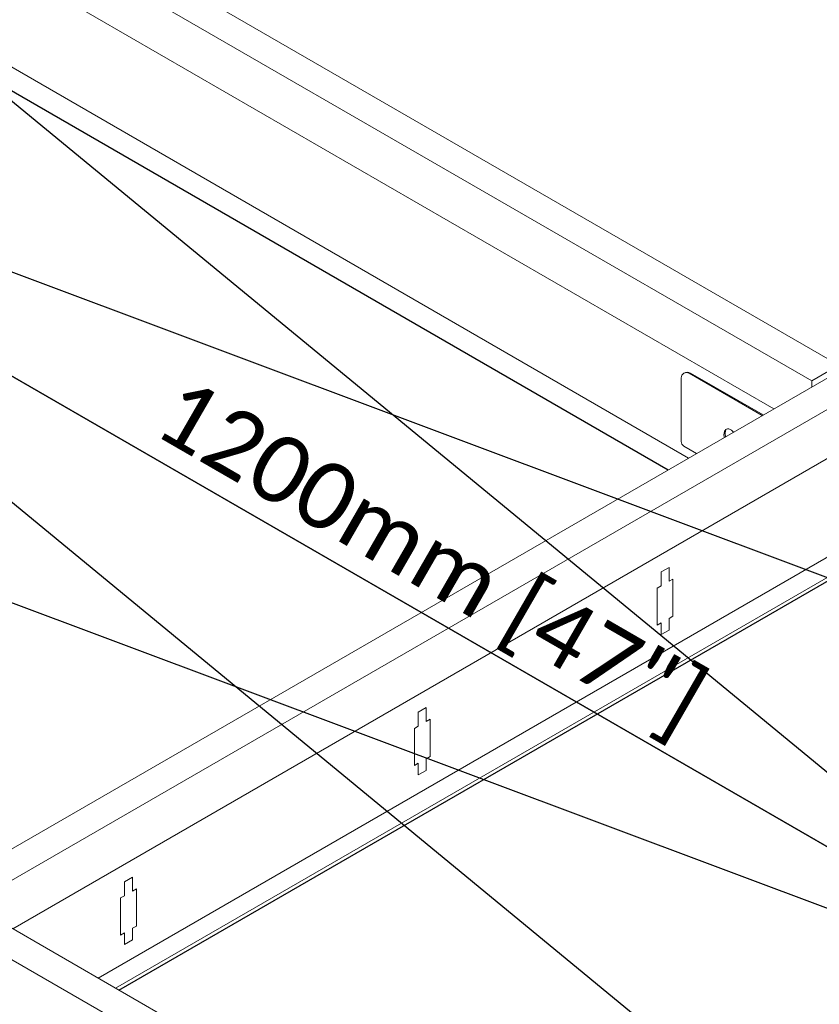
# Model space of a CAD drawing. Header units: millimetres. Extents: x 10176.9 to 10220.1, y 6804.8 to 6818.
# Tile 16 of 26: x 10198.42 to 10198.671, y 6805.58 to 6805.888. Entities that reach past the tile are written whole.
import ezdxf

# ---------------------------------------------------------------- set-up
doc = ezdxf.new("R2010")
doc.units = ezdxf.units.MM
doc.layers.get('DEFPOINTS').update_dxf_attribs({"true_color": 0x1a1a1a})
doc.layers.add('_HD_AUXILIAR', color=30, linetype='Continuous', lineweight=5)
doc.layers.add('_HD_perfil', color=3, linetype='Continuous', lineweight=0)
doc.layers.add('_HD_cotas', color=1, linetype='Continuous')
doc.layers.add('_HD_panel .1', color=2, linetype='Continuous')
doc.styles.add('3.5 texto', font='calibri.ttf', dxfattribs={"height": 3.5})
doc.styles.add('ROMANS', font='arial.ttf', dxfattribs={"height": 3.5})
doc.styles.get("Standard").update_dxf_attribs({"font": 'arial.ttf'})
doc.dimstyles.new('MECANICA', dxfattribs={"dimtxt": 3.5, "dimasz": 2.5, "dimexe": 1, "dimexo": 0, "dimgap": 1, "dimtad": 0, "dimtih": 1, "dimtoh": 1, "dimdec": 1, "dimdsep": 46, "dimtxsty": 'ROMANS', "dimblk1": 'OPEN', "dimblk2": 'OPEN', "dimsah": 1, "dimcen": 0.9, "dimclrt": 2, "dimadec": 0, "dimazin": 0, "dimtfac": 1, "dimtdec": 1, "dimtmove": 0, "dimatfit": 3, "dimldrblk": 'OPEN', "dimfxl": 1, "dimtolj": 1, "dimtzin": 0, "dimarcsym": 0})
doc.dimstyles.get("Standard").update_dxf_attribs({"dimtxt": 0.18, "dimasz": 0.18, "dimexe": 0.18, "dimexo": 0.0625, "dimgap": 0.09, "dimtad": 0, "dimtih": 1, "dimtoh": 1, "dimdec": 4, "dimzin": 0, "dimdsep": 46, "dimtxsty": 'Standard', "dimcen": 0.09, "dimadec": 0, "dimazin": 0, "dimtfac": 1, "dimtdec": 4, "dimtofl": 0, "dimtmove": 0, "dimatfit": 3, "dimfxl": 1, "dimtolj": 1, "dimtzin": 0, "dimarcsym": 0})

# ---------------------------------------------------------------- blocks, each defined once
blk = doc.blocks.new('_OPEN')
at = {"color": 0, "linetype": 'ByBlock'}
for p, q in [((-1, 0.1666666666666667), (0, 0)), ((0, 0), (-1, -0.1666666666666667)), ((0, 0), (-1, 0))]:
    blk.add_line(p, q, dxfattribs=at)
blk = doc.blocks.new('*D8')
at = {"layer": '_HD_AUXILIAR', "color": 0, "lineweight": -2, "transparency": 16777216}
for p, q in [((10196.47598209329, 6805.752193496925), (10196.47598209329, 6805.850568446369)), ((10197.07598043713, 6805.752193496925), (10197.07598043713, 6805.850568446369)), ((10196.49598209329, 6805.830568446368), (10196.66703856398, 6805.830568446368)), ((10197.05598043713, 6805.830568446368), (10196.88492396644, 6805.830568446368))]:
    blk.add_line(p, q, dxfattribs=at)
at = {"layer": '_HD_AUXILIAR', "color": 0, "transparency": 16777216}
for points in [[(10196.49598209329, 6805.833901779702), (10196.49598209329, 6805.827235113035), (10196.47598209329, 6805.830568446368)], [(10197.05598043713, 6805.833901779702), (10197.05598043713, 6805.827235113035), (10197.07598043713, 6805.830568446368)]]:
    blk.add_solid(points, dxfattribs=at)
at = {"layer": 'DEFPOINTS', "color": 0, "transparency": 16777216}
for p in [(10197.07598043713, 6805.830568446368), (10196.47598209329, 6805.732193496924), (10197.07598043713, 6805.732193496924)]:
    blk.add_point(p, dxfattribs=at)
at = {"layer": '_HD_AUXILIAR', "color": 0, "transparency": 16777216, "insert": (10196.77598126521, 6805.830568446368), "char_height": 0.02, "width": 39.82112284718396, "attachment_point": 5}
blk.add_mtext('\\A1;600mm [23.6"]', dxfattribs=at)
blk = doc.blocks.new('*D15')
at = {"color": 0, "lineweight": -2, "transparency": 16777216}
for p, q in [((10201.14578017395, 6805.811478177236), (10201.19568231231, 6805.788208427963)), ((10200.96382301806, 6805.67743841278), (10201.1302530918, 6805.773526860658)), ((10200.89274755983, 6805.66538972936), (10200.94264969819, 6805.642119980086))]:
    blk.add_line(p, q, dxfattribs=at)
at = {"color": 0, "transparency": 16777216}
for points in [[(10201.12608642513, 6805.780743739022), (10201.13441975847, 6805.766309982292), (10201.17355436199, 6805.798526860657)], [(10200.95965635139, 6805.684655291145), (10200.96798968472, 6805.670221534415), (10200.92052174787, 6805.652438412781)]]:
    blk.add_solid(points, dxfattribs=at)
at = {"layer": 'DEFPOINTS', "color": 0, "transparency": 16777216}
for p in [(10201.12365222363, 6805.82179660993), (10201.17355436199, 6805.798526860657), (10200.87061960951, 6805.675708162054)]:
    blk.add_point(p, dxfattribs=at)
at = {"color": 0, "transparency": 16777216, "insert": (10201.14362400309, 6805.558190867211), "char_height": 0.05, "width": 37.54253807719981, "attachment_point": 5}
blk.add_mtext('\\A1;600 mm [23.6"]', dxfattribs=at)
blk = doc.blocks.new('*D18')
at = {"color": 0, "lineweight": -2, "transparency": 16777216}
for p, q in [((10201.82416160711, 6805.627489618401), (10201.87406374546, 6805.604219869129)), ((10201.38917183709, 6805.347361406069), (10201.80863452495, 6805.589538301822)), ((10201.31809637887, 6805.335312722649), (10201.36799851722, 6805.312042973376))]:
    blk.add_line(p, q, dxfattribs=at)
at = {"color": 0, "transparency": 16777216}
for points in [[(10201.80446785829, 6805.596755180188), (10201.81280119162, 6805.582321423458), (10201.85193579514, 6805.614538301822)], [(10201.38500517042, 6805.354578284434), (10201.39333850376, 6805.340144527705), (10201.3458705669, 6805.32236140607)]]:
    blk.add_solid(points, dxfattribs=at)
at = {"layer": 'DEFPOINTS', "color": 0, "transparency": 16777216}
for p in [(10201.80203365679, 6805.637808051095), (10201.85193579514, 6805.614538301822), (10201.29596842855, 6805.345631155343)]:
    blk.add_point(p, dxfattribs=at)
at = {"color": 0, "transparency": 16777216, "insert": (10201.69548912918, 6805.30115808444), "char_height": 0.05, "width": 30.77897222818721, "attachment_point": 5}
blk.add_mtext('\\A1;1200mm [47"]', dxfattribs=at)

msp = doc.modelspace()

# ---------------------------------------------------------------- linework, layer by layer
at = {"layer": '_HD_panel .1'}
for p, q in [((10198.41614466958, 6805.866984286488), (10198.62336757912, 6805.747344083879)), ((10198.45127174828, 6805.584357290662), (10198.67847036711, 6805.715530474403))]:
    msp.add_line(p, q, dxfattribs=at)
at = {"layer": '_HD_perfil'}
for p, q in [((10198.40595707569, 6805.936477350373), (10198.67680471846, 6805.78009930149)), ((10198.39744560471, 6805.931563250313), (10198.66829324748, 6805.775185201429)), ((10198.39744560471, 6805.916001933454), (10198.65646720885, 6805.766454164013)), ((10198.40137373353, 6805.882862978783), (10198.62973108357, 6805.751018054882)), ((10198.83803522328, 6805.871282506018), (10198.22697070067, 6805.518484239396)), ((10198.84279390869, 6805.864201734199), (10198.23548217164, 6805.513570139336)), ((10198.67680471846, 6805.78009930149), (10198.66829324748, 6805.775185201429)), ((10198.62741054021, 6805.776071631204), (10198.62741054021, 6805.776133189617)), ((10198.62741054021, 6805.776071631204), (10198.62741054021, 6805.757354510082)), ((10198.62986759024, 6805.777551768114), (10198.65277820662, 6805.764324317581)), ((10198.63036004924, 6805.777645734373), (10198.65310581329, 6805.764513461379)), ((10198.66829324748, 6805.775185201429), (10198.66829324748, 6805.773281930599)), ((10198.62741054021, 6805.756199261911), (10198.62741054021, 6805.757354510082)), ((10198.41801765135, 6805.603557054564), (10198.67988642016, 6805.754747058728)), ((10198.62822955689, 6805.754780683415), (10198.63223885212, 6805.752465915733)), ((10198.68235318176, 6805.725328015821), (10198.4447283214, 6805.588135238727)), ((10198.45025360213, 6805.58494513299), (10198.68381439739, 6805.719791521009)), ((10198.62115993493, 6805.715366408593), (10198.62361698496, 6805.716784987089)), ((10198.62115993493, 6805.71099937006), (10198.62115993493, 6805.715366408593)), ((10198.62361698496, 6805.712417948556), (10198.62361698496, 6805.716784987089)), ((10198.62115993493, 6805.71099937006), (10198.61993140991, 6805.710290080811)), ((10198.62361698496, 6805.712417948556), (10198.62484550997, 6805.713127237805)), ((10198.62484550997, 6805.701495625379), (10198.62484550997, 6805.713127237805)), ((10198.61993140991, 6805.698658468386), (10198.61993140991, 6805.710290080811)), ((10198.62361698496, 6805.700786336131), (10198.62484550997, 6805.701495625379)), ((10198.61993140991, 6805.698658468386), (10198.62115993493, 6805.699367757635)), ((10198.62115993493, 6805.69571000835), (10198.62115993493, 6805.699367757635)), ((10198.62361698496, 6805.697128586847), (10198.62361698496, 6805.700786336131)), ((10198.62115993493, 6805.69571000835), (10198.62361698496, 6805.697128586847)), ((10198.54505520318, 6805.671427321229), (10198.54751225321, 6805.672845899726)), ((10198.54505520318, 6805.667060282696), (10198.54505520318, 6805.671427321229)), ((10198.54751225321, 6805.668478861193), (10198.54751225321, 6805.672845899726)), ((10198.54751225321, 6805.668478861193), (10198.54874077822, 6805.669188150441)), ((10198.54874077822, 6805.657556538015), (10198.54874077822, 6805.669188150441)), ((10198.54505520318, 6805.667060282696), (10198.54382667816, 6805.666350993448)), ((10198.54382667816, 6805.654719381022), (10198.54382667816, 6805.666350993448)), ((10198.54382667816, 6805.654719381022), (10198.54505520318, 6805.65542867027)), ((10198.54505520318, 6805.651770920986), (10198.54505520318, 6805.65542867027)), ((10198.54751225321, 6805.656847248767), (10198.54874077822, 6805.657556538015)), ((10198.54751225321, 6805.653189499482), (10198.54751225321, 6805.656847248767)), ((10198.54505520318, 6805.651770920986), (10198.54751225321, 6805.653189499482)), ((10198.45304845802, 6805.618307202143), (10198.45550550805, 6805.61972578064)), ((10198.45304845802, 6805.613940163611), (10198.45304845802, 6805.618307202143)), ((10198.45550550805, 6805.615358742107), (10198.45550550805, 6805.61972578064)), ((10198.45550550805, 6805.615358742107), (10198.45673403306, 6805.616068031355)), ((10198.45673403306, 6805.60443641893), (10198.45673403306, 6805.616068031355)), ((10198.45304845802, 6805.613940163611), (10198.451819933, 6805.613230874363)), ((10198.451819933, 6805.601599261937), (10198.451819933, 6805.613230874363)), ((10198.40611444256, 6805.610429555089), (10198.64850470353, 6805.470481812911)), ((10198.39760297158, 6805.605515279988), (10198.63999308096, 6805.465567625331)), ((10198.45550550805, 6805.603727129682), (10198.45673403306, 6805.60443641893)), ((10198.45550550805, 6805.600069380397), (10198.45550550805, 6805.603727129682)), ((10198.451819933, 6805.601599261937), (10198.45304845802, 6805.602308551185)), ((10198.45304845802, 6805.5986508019), (10198.45304845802, 6805.602308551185)), ((10198.45304845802, 6805.5986508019), (10198.45550550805, 6805.600069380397))]:
    msp.add_line(p, q, dxfattribs=at)
for points in [[(10198.64380248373, 6805.759142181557, 0.05330552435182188), (10198.643213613, 6805.759711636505, 0.1061233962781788), (10198.6423101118, 6805.760148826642, 0.1618146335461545), (10198.64164435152, 6805.760094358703, 0.1618146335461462), (10198.64114362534, 6805.759652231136, 0.1061233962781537), (10198.64083249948, 6805.758697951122, 0.07023416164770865), (10198.64087183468, 6805.75762158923, 0.006617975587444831), (10198.64090150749, 6805.75746730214, 0.05648826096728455)], [(10198.64155157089, 6805.760049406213, 0.008363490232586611), (10198.64153325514, 6805.760019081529, 0.1061233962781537), (10198.64122212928, 6805.759064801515, 0.07023416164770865), (10198.64126146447, 6805.757988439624, 0.01205276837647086), (10198.64131855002, 6805.757708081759, 0.05648826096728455)]]:
    msp.add_lwpolyline(points, format="xyb", dxfattribs=at)
for centre, radius, start, end in [((10198.62904857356, 6805.776133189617), 0.001638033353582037, 59.99999999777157, 180), ((10198.62937722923, 6805.775943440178), 0.001965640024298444, 59.99999999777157, 122.6050517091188), ((10198.62904857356, 6805.756199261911), 0.001638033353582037, 180, 239.9999999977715)]:
    msp.add_arc(centre, radius, start, end, dxfattribs=at)

# ---------------------------------------------------------------- texts
at = {"layer": '_HD_AUXILIAR', "style": '3.5 texto'}
msp.add_text('1200mm [47"]', height=0.02087412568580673, rotation=329.9999999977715, dxfattribs=at).set_placement((10198.46111084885, 6805.75902609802))

# ---------------------------------------------------------------- dimensions: what is measured, and where the dimension line sits
for p1, p2, distance, text, picture, middle in [((10200.87061960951, 6805.675708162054), (10201.12365222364, 6805.821796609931), -0.0451032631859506, '600 mm [23.6"]', '*D15', (10201.14362400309, 6805.558190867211)), ((10201.29596842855, 6805.345631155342), (10201.80203365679, 6805.637808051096), -0.04510326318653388, '1200mm [47"]', '*D18', (10201.69548912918, 6805.30115808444))]:
    dim = msp.add_aligned_dim(p1=p1, p2=p2, distance=distance, text=text, dimstyle='Standard', override={"dimtxt": 0.05, "dimasz": 0.05, "dimexe": 0.02, "dimexo": 0.02, "dimdec": 2, "dimpost": '<>m', "dimtmove": 2})
    dim.commit()
    dim.dimension.update_dxf_attribs({"geometry": picture, "text_midpoint": middle})
at = {"layer": '_HD_AUXILIAR'}
dim = msp.add_linear_dim(base=(10197.07598043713, 6805.830568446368), p1=(10196.47598209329, 6805.732193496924), p2=(10197.07598043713, 6805.732193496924), text='600mm [23.6"]', dimstyle='Standard', override={"dimtxt": 0.02, "dimasz": 0.02, "dimexe": 0.02, "dimexo": 0.02, "dimgap": 0.02, "dimdec": 2, "dimpost": '<>m', "dimtmove": 2}, dxfattribs=at)
dim.commit()
dim.dimension.update_dxf_attribs({"geometry": '*D8', "text_midpoint": (10196.77598126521, 6805.830568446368)})

# ---------------------------------------------------------------- leaders
at = {"layer": '_HD_cotas'}
for points in [[(10198.76814129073, 6805.574389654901), (10198.25686020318, 6805.869577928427)], [(10198.25686020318, 6805.869577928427), (10198.76814129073, 6805.574389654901)]]:
    msp.add_leader(points, dimstyle='MECANICA', dxfattribs=at)

doc.saveas('drawing.dxf')
